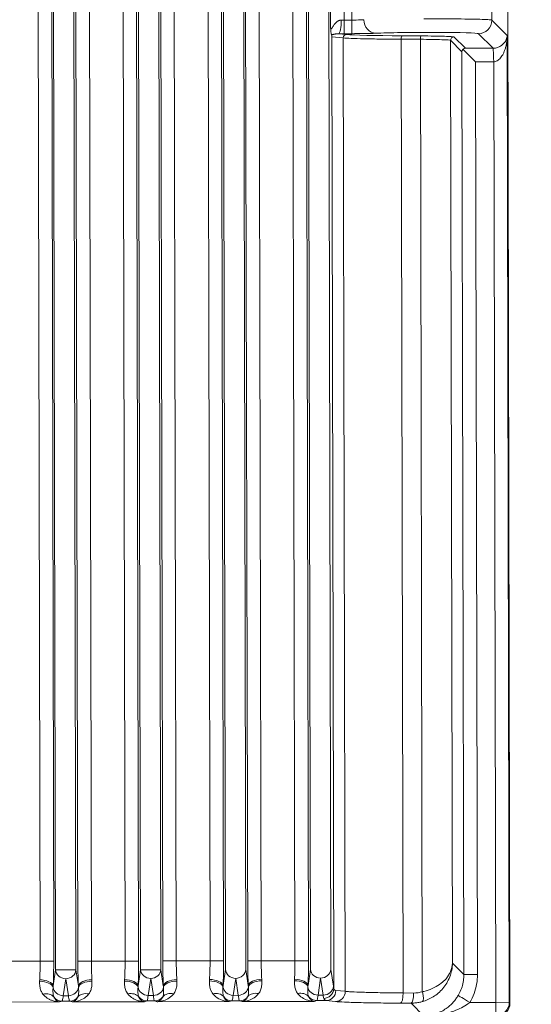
# Model space of a CAD drawing. Extents: x 1 to 669, y 0 to 417.
# Tile 235 of 256: x 325.08 to 326.49, y 281.9 to 284.61. Entities that reach past the tile are written whole.
import ezdxf

# ---------------------------------------------------------------- set-up
doc = ezdxf.new("R2010")
doc.units = 0
doc.header["$LTSCALE"] = 12
doc.header["$MEASUREMENT"] = 0
doc.layers.get('0').update_dxf_attribs({"linetype": 'CONTINUOUS'})
doc.layers.add('D', color=2, linetype='CONTINUOUS')
doc.layers.add('X', color=1, linetype='CONTINUOUS')
doc.styles.get("Standard").update_dxf_attribs({"font": 'SIMPLEX.SHX', "width": 0.875})
doc.dimstyles.new('STANDARD$0', dxfattribs={"dimscale": 32, "dimtxt": 0.09375, "dimasz": 0.0625, "dimexe": 0.03125, "dimexo": 0.03125, "dimgap": 0.03125, "dimtad": 1, "dimtih": 1, "dimtoh": 1, "dimdec": 4, "dimzin": 12, "dimdsep": 46, "dimlunit": 5, "dimtxsty": 'Standard', "dimcen": -0.03125, "dimclrd": 256, "dimclre": 256, "dimclrt": 256, "dimadec": 0, "dimazin": 0, "dimtfac": 0.875, "dimtdec": 4, "dimtofl": 0, "dimtmove": 0, "dimatfit": 3, "dimfxl": 1, "dimtolj": 1, "dimtzin": 12, "dimlwd": 13, "dimlwe": 13, "dimarcsym": 0})

# ---------------------------------------------------------------- blocks, each defined once
blk = doc.blocks.new('*D62')
at = {"layer": 'D', "lineweight": 13, "transparency": 16777216}
for p, q in [((327.3209, 286.096), (429.405, 286.096)), ((428.405, 284.096), (428.405, 230.3389)), ((428.405, 166.5883), (428.405, 222.2139)), ((374.3314, 164.5883), (429.405, 164.5883))]:
    blk.add_line(p, q, dxfattribs=at)
at = {"layer": 'D', "transparency": 16777216}
for points in [[(428.0717, 284.096), (428.7384, 284.096), (428.405, 286.096)], [(428.0717, 166.5883), (428.7384, 166.5883), (428.405, 164.5883)]]:
    blk.add_solid(points, dxfattribs=at)
at = {"layer": 'D', "transparency": 16777216, "insert": (428.405, 226.2764), "char_height": 3, "attachment_point": 5}
blk.add_mtext('\\A1;121{\\H0.875x;\\S1/2;}{}{\\C2;%%p1}', dxfattribs=at)
blk = doc.blocks.new('GASTRAIN RIGHT')
at = {"layer": 'X', "lineweight": 0}
for p, q in [((304.9719, 301.4574), (304.9698, 302.4712)), ((305.0217, 298.7519), (305.0139, 302.4713)), ((303.7227, 302.1706), (303.7296, 298.8669)), ((303.76, 302.1707), (303.7669, 298.867)), ((303.7652, 302.1734), (303.7722, 298.843)), ((303.828, 298.8431), (303.821, 302.1735)), ((303.8332, 298.8671), (303.8263, 302.1708)), ((303.8704, 298.8672), (303.8635, 302.1709)), ((303.9632, 298.8674), (303.9563, 302.1711)), ((303.9935, 302.1712), (304.0004, 298.8675)), ((304.0057, 298.8435), (303.9988, 302.1739)), ((304.0616, 298.8436), (304.0546, 302.174)), ((304.0668, 298.8676), (304.0598, 302.1713)), ((304.104, 298.8677), (304.0971, 302.1714)), ((304.1968, 298.8679), (304.1899, 302.1716)), ((304.234, 298.868), (304.2271, 302.1717)), ((304.2323, 302.1744), (304.2393, 298.844)), ((304.2951, 298.8441), (304.2882, 302.1745)), ((304.3003, 298.8681), (304.2934, 302.1718)), ((304.3306, 302.1719), (304.3376, 298.8682)), ((304.4303, 298.8684), (304.4234, 302.1721)), ((304.4607, 302.1721), (304.4676, 298.8684)), ((304.4659, 302.1749), (304.4729, 298.8445)), ((304.5287, 298.8446), (304.5217, 302.175)), ((304.5285, 301.4355), (304.527, 302.1723)), ((304.5657, 301.4573), (304.5642, 302.1724)), ((304.5868, 301.4573), (304.5853, 302.1724)), ((304.5657, 301.4573), (304.5868, 301.4573)), ((304.5657, 301.4573), (304.5658, 301.4199)), ((304.5869, 301.4199), (304.5868, 301.4573)), ((305.0142, 301.4153), (304.9719, 301.4574)), ((304.537, 298.7918), (304.5315, 301.4115)), ((304.5315, 301.4115), (304.5632, 301.4083)), ((304.5722, 301.4177), (304.5501, 301.4199)), ((304.5869, 301.4199), (304.5658, 301.4199)), ((304.7776, 301.4137), (304.7247, 301.414)), ((304.899, 301.3796), (304.8675, 301.4109)), ((304.9346, 301.42), (304.975, 301.3798)), ((305.0142, 301.4153), (305.0197, 298.7539)), ((304.5632, 301.4083), (304.5687, 298.7841)), ((304.7223, 301.4046), (304.7752, 301.4044)), ((304.7223, 301.4046), (304.7278, 298.7796)), ((304.7752, 301.4044), (304.7806, 298.7829)), ((304.8582, 301.4016), (304.8896, 301.3703)), ((304.8582, 301.4016), (304.8635, 298.8616)), ((304.8896, 301.3703), (304.8949, 298.8303)), ((304.8927, 301.3765), (304.927, 301.3423)), ((304.975, 301.3798), (304.899, 301.3796)), ((304.977, 301.3425), (304.927, 301.3423)), ((304.927, 301.3423), (304.9323, 298.8304)), ((304.977, 301.3425), (304.9824, 298.7538)), ((303.7296, 298.8669), (303.6369, 298.8667)), ((303.7669, 298.867), (303.7296, 298.8669)), ((303.8332, 298.8671), (303.8704, 298.8672)), ((303.9632, 298.8674), (303.8704, 298.8672)), ((303.9632, 298.8674), (304.0004, 298.8675)), ((304.0668, 298.8676), (304.104, 298.8677)), ((304.1968, 298.8679), (304.104, 298.8677)), ((304.1968, 298.8679), (304.234, 298.868)), ((304.3003, 298.8681), (304.3376, 298.8682)), ((304.4303, 298.8684), (304.3376, 298.8682)), ((304.4303, 298.8684), (304.4676, 298.8684)), ((304.8949, 298.8303), (304.8635, 298.8616)), ((303.7722, 298.843), (303.7656, 298.799)), ((303.828, 298.8431), (303.7722, 298.843)), ((303.8348, 298.7991), (303.828, 298.8431)), ((304.0057, 298.8435), (303.9991, 298.7994)), ((304.0616, 298.8436), (304.0057, 298.8435)), ((304.0683, 298.7996), (304.0616, 298.8436)), ((304.2393, 298.844), (304.2327, 298.7999)), ((304.3019, 298.8001), (304.2951, 298.8441)), ((304.4729, 298.8445), (304.4663, 298.8004)), ((304.5359, 298.7979), (304.5287, 298.8446)), ((303.7932, 298.7721), (303.8001, 298.8188)), ((303.8001, 298.8188), (303.8073, 298.7721)), ((304.0267, 298.7725), (304.0337, 298.8193)), ((304.0337, 298.8193), (304.0409, 298.7726)), ((304.2603, 298.773), (304.2673, 298.8198)), ((304.2673, 298.8198), (304.2744, 298.7731)), ((304.4939, 298.7735), (304.5008, 298.8203)), ((304.5008, 298.8203), (304.508, 298.7736)), ((304.9323, 298.8304), (304.8949, 298.8303)), ((304.5687, 298.7841), (304.5428, 298.7867)), ((303.7826, 298.7549), (303.5843, 298.7545)), ((303.7826, 298.7549), (303.7897, 298.7571)), ((303.8108, 298.7571), (303.7897, 298.7571)), ((303.8073, 298.7721), (303.7932, 298.7721)), ((303.8108, 298.7571), (303.8179, 298.755)), ((304.0162, 298.7554), (303.8179, 298.755)), ((304.0162, 298.7554), (304.0233, 298.7576)), ((304.0444, 298.7576), (304.0233, 298.7576)), ((304.0409, 298.7726), (304.0267, 298.7725)), ((304.0444, 298.7576), (304.0515, 298.7555)), ((304.2498, 298.7559), (304.0515, 298.7555)), ((304.2498, 298.7559), (304.2568, 298.758)), ((304.278, 298.7581), (304.2568, 298.758)), ((304.2744, 298.7731), (304.2603, 298.773)), ((304.278, 298.7581), (304.285, 298.756)), ((304.4833, 298.7564), (304.285, 298.756)), ((304.4833, 298.7564), (304.4904, 298.7585)), ((304.5157, 298.7586), (304.4904, 298.7585)), ((304.4939, 298.7735), (304.508, 298.7736)), ((304.5157, 298.7586), (304.5416, 298.756)), ((304.7278, 298.7796), (304.7566, 298.7795)), ((304.9113, 298.7537), (304.9824, 298.7538)), ((305.0197, 298.7539), (304.9824, 298.7538)), ((304.9824, 298.7538), (304.9824, 298.7165)), ((305.0197, 298.7539), (305.0217, 298.7519)), ((304.7206, 298.7516), (304.7495, 298.7515)), ((304.7495, 298.7515), (304.785, 298.7161))]:
    blk.add_line(p, q, dxfattribs=at)
for centre, major_axis, ratio, start_param, end_param in [((304.55, 301.4573), (-0.0001, -0.0374), 0.210134, 0.026761, 1.571982), ((304.9345, 301.4573), (0.0264, 0.0265), 0.999315, -2.356058, -0.785741), ((304.5722, 301.4084), (0.00093, 0.0093), 0.968272, 0.104543, 1.669229), ((304.5722, 301.4084), (-0.00002, 0.00934), 0.00005, 0, 0.000209), ((304.7248, 301.4046), (0.00005, 0.00934), 0.258847, 0.027189, 1.577483), ((304.7776, 301.4044), (0.00005, 0.00934), 0.258813, 0.026963, 1.567655), ((303.7284, 298.7989), (0.0373, -0.0016), 0.454671, 0.098005, 1.59109), ((303.872, 298.7992), (-0.0373, -0.0017), 0.454659, -1.591098, -0.098006), ((303.8199, 298.8471), (-0.0314, 0.0845), 0.495339, -2.173644, -2.12084), ((304.1056, 298.7997), (-0.0373, -0.0017), 0.454659, -1.591098, -0.098006), ((304.0534, 298.8476), (-0.0314, 0.0845), 0.495339, -2.173644, -2.12084), ((304.1953, 298.7943), (0.0374, -0.0006), 0.492294, 0.129521, 1.580373), ((304.1955, 298.7999), (0.0373, -0.0016), 0.454657, 0.09801, 1.591115), ((303.7931, 298.7963), (-0.0277, 0.0042), 0.863449, 0.22522, 1.70135), ((303.8073, 298.7964), (0.0277, 0.0043), 0.86341, -1.701295, -0.225172), ((304.0267, 298.7968), (-0.0277, 0.0042), 0.863449, 0.225232, 1.701352), ((304.0408, 298.7968), (0.0277, 0.0043), 0.86341, -1.701295, -0.225172), ((304.2602, 298.7973), (-0.0277, 0.0042), 0.863449, 0.225229, 1.701352), ((304.2744, 298.7973), (0.0277, 0.0043), 0.86341, -1.701295, -0.225162), ((304.4379, 298.7479), (0.0322, 0.019), 0.761071, 0.132335, 1.15006), ((304.4938, 298.7978), (-0.0277, 0.0042), 0.863449, 0.225226, 1.701352), ((304.508, 298.7978), (0.0277, 0.0043), 0.86355, -1.700914, -0.173714), ((304.5365, 298.7918), (0, 0.00318), 0.163518, -2.033368, -1.556463), ((304.7734, 298.7828), (0.0078, -0.0269), 0.249463, 0.033588, 1.499391), ((303.7896, 298.7851), (0.0081, -0.0268), 0.995856, -1.230573, -0.291959), ((303.8634, 298.7467), (-0.0323, 0.0189), 0.761091, -1.150063, -0.132343), ((303.9707, 298.7469), (0.0322, 0.019), 0.761071, 0.132335, 1.15006), ((304.0232, 298.7856), (0.0081, -0.0268), 0.995856, -1.230567, -0.291959), ((304.097, 298.7472), (-0.0323, 0.0189), 0.761091, -1.150063, -0.132343), ((304.2043, 298.7474), (0.0322, 0.019), 0.761056, 0.132446, 1.150147), ((304.2568, 298.7861), (0.0081, -0.0268), 0.995856, -1.230554, -0.291959), ((304.4903, 298.7866), (0.0081, -0.0268), 0.995856, -1.230567, -0.291961), ((304.9113, 298.7537), (-0.0321, 0.0191), 0.000258, 0.039035, 1.571006), ((304.9843, 298.7519), (-0.0265, 0.0264), 0.999316, 2.356513, 3.926626)]:
    blk.add_ellipse(centre, major_axis=major_axis, ratio=ratio, start_param=start_param, end_param=end_param, dxfattribs=at)
at = {"layer": 'X', "lineweight": 0, "extrusion": (-2.22869e-16, 1.68212e-19, -1)}
blk.add_ellipse((304.5657, 301.4592), major_axis=(-0.0374, -0.0001), ratio=0.0523, start_param=-1.570647, end_param=-1.358929, dxfattribs=at)
at = {"layer": 'X', "lineweight": 0, "extrusion": (-2.09916e-16, -4.41655e-19, -1)}
blk.add_ellipse((304.6529, 301.4585), major_axis=(0.0019, -0.0373), ratio=0.884232, start_param=0.056026, end_param=1.614615, dxfattribs=at)
at = {"layer": 'X', "lineweight": 0, "extrusion": (0, 0, -1)}
for centre, major_axis, ratio, start_param, end_param in [((304.5266, 301.4129), (-0.00105, 0.00944), 0.516725, 1.204765, 1.779169), ((304.5394, 298.8713), (0.0002, -0.0847), 0.087156, 0.353266, 0.521803), ((304.5431, 298.8759), (0.0003, -0.0893), 0.248545, 0.025338, 0.29149), ((304.5114, 298.8709), (0.0003, -0.1124), 0.065282, 0.324767, 0.522814)]:
    blk.add_ellipse(centre, major_axis=major_axis, ratio=ratio, start_param=start_param, end_param=end_param, dxfattribs=at)
at = {"layer": 'X', "lineweight": 0, "extrusion": (-2.2287e-16, 1.53199e-18, -1)}
blk.add_ellipse((304.5658, 301.4219), major_axis=(-0.0749, -0.0002), ratio=0.027039, start_param=-1.570551, end_param=-1.359331, dxfattribs=at)
at = {"layer": 'X', "lineweight": 0, "extrusion": (-2.22827e-16, 2.24272e-15, -1)}
blk.add_ellipse((304.7804, 301.4195), major_axis=(-0.2149, -0.0004), ratio=0.026091, start_param=-1.308875, end_param=-0.251093, dxfattribs=at)
at = {"layer": 'X', "lineweight": 0, "extrusion": (-2.44682e-16, -2.96795e-15, -1)}
blk.add_ellipse((304.7852, 301.4196), major_axis=(0.1495, 0.0003), ratio=0.026162, start_param=-2.656293, end_param=-0.025783, dxfattribs=at)
at = {"layer": 'X', "lineweight": 0, "extrusion": (-2.23479e-16, -2.12795e-19, -1)}
blk.add_ellipse((304.8676, 301.4016), major_axis=(0.00663, 0.00658), ratio=0.999315, start_param=-2.360965, end_param=-0.790897, dxfattribs=at)
at = {"layer": 'X', "lineweight": 0, "extrusion": (-2.25002e-16, -4.70714e-19, -1)}
for centre, end_param in [((303.8001, 298.8431), -0.173711), ((304.0337, 298.8435), -0.173711), ((304.2672, 298.844), -0.17371), ((304.5008, 298.8445), -0.173711)]:
    blk.add_ellipse(centre, major_axis=(-0.0277, 0.0041), ratio=0.86355, start_param=-1.700915, end_param=end_param, dxfattribs=at)
at = {"layer": 'X', "lineweight": 0, "extrusion": (-2.17473e-16, 1.04455e-17, -1)}
for centre in [(303.8001, 298.8431), (304.0337, 298.8435)]:
    blk.add_ellipse(centre, major_axis=(0.0277, 0.0043), ratio=0.86355, start_param=0.173711, end_param=1.700915, dxfattribs=at)
at = {"layer": 'X', "lineweight": 0, "extrusion": (-2.17473e-16, 1.04454e-17, -1)}
for centre in [(304.2672, 298.844), (304.5008, 298.8445)]:
    blk.add_ellipse(centre, major_axis=(0.0277, 0.0043), ratio=0.86355, start_param=0.17371, end_param=1.700915, dxfattribs=at)
at = {"layer": 'X', "lineweight": 0, "extrusion": (-2.67113e-16, 5.97974e-18, -1)}
for centre in [(303.7809, 298.8461), (304.0144, 298.8465), (304.4816, 298.8475)]:
    blk.add_ellipse(centre, major_axis=(0.0316, 0.0831), ratio=0.508563, start_param=-2.179806, end_param=-2.126265, dxfattribs=at)
at = {"layer": 'X', "lineweight": 0, "extrusion": (-2.23435e-16, -4.95605e-19, -1)}
blk.add_ellipse((303.7282, 298.7933), major_axis=(0.0374, -0.0006), ratio=0.492317, start_param=-1.580424, end_param=-0.129456, dxfattribs=at)
at = {"layer": 'X', "lineweight": 0, "extrusion": (-2.31416e-16, 5.58929e-17, -1)}
for centre in [(303.8722, 298.7936), (304.1058, 298.7941)]:
    blk.add_ellipse(centre, major_axis=(-0.0374, -0.0008), ratio=0.492401, start_param=0.12942, end_param=1.580374, dxfattribs=at)
at = {"layer": 'X', "lineweight": 0, "extrusion": (-2.23435e-16, -4.95593e-19, -1)}
blk.add_ellipse((303.9618, 298.7938), major_axis=(0.0374, -0.0006), ratio=0.492318, start_param=-1.580425, end_param=-0.129449, dxfattribs=at)
at = {"layer": 'X', "lineweight": 0, "extrusion": (-2.23569e-16, -4.68237e-19, -1)}
for centre in [(303.9619, 298.7994), (304.4291, 298.8003)]:
    blk.add_ellipse(centre, major_axis=(0.0373, -0.0016), ratio=0.454669, start_param=-1.591119, end_param=-0.098023, dxfattribs=at)
at = {"layer": 'X', "lineweight": 0, "extrusion": (-2.65275e-16, 6.14668e-18, -1)}
blk.add_ellipse((304.2484, 298.8482), major_axis=(0.0317, 0.0855), ratio=0.49906, start_param=-2.174913, end_param=-2.122746, dxfattribs=at)
at = {"layer": 'X', "lineweight": 0, "extrusion": (-2.21414e-16, 3.71369e-17, -1)}
blk.add_ellipse((304.3391, 298.8002), major_axis=(-0.0373, -0.0017), ratio=0.454656, start_param=0.097994, end_param=1.591118, dxfattribs=at)
at = {"layer": 'X', "lineweight": 0, "extrusion": (-2.31421e-16, 5.59948e-17, -1)}
blk.add_ellipse((304.3393, 298.7946), major_axis=(-0.0374, -0.0008), ratio=0.492332, start_param=0.129663, end_param=1.580446, dxfattribs=at)
at = {"layer": 'X', "lineweight": 0, "extrusion": (-2.76372e-16, -1.69683e-17, -1)}
blk.add_ellipse((304.287, 298.8475), major_axis=(0.0315, -0.0835), ratio=0.500418, start_param=-1.018848, end_param=-0.965521, dxfattribs=at)
at = {"layer": 'X', "lineweight": 0, "extrusion": (-2.23435e-16, -4.956e-19, -1)}
blk.add_ellipse((304.4289, 298.7948), major_axis=(0.0374, -0.0006), ratio=0.492318, start_param=-1.580425, end_param=-0.129453, dxfattribs=at)
at = {"layer": 'X', "lineweight": 0, "extrusion": (-2.0531e-16, 1.49771e-17, -1)}
blk.add_ellipse((304.3305, 298.7477), major_axis=(-0.0323, 0.0189), ratio=0.761084, start_param=0.132175, end_param=1.14992, dxfattribs=at)
at = {"layer": 'X', "lineweight": 0, "extrusion": (-2.23646e-16, 9.3054e-19, -1)}
blk.add_ellipse((304.5156, 298.7866), major_axis=(-0.0028, -0.0279), ratio=0.968302, start_param=-1.668499, end_param=-0.104207, dxfattribs=at)
at = {"layer": 'X', "lineweight": 0, "extrusion": (-2.23665e-16, 9.37588e-19, -1)}
blk.add_ellipse((304.5415, 298.784), major_axis=(-0.0028, -0.0279), ratio=0.968241, start_param=-1.668733, end_param=-0.10434, dxfattribs=at)
at = {"layer": 'X', "lineweight": 0, "extrusion": (-2.06208e-16, 3.91346e-18, -1)}
blk.add_ellipse((304.7571, 298.8704), major_axis=(0.0004, -0.0909), ratio=0.965954, start_param=-0.267133, end_param=0.009455, dxfattribs=at)
at = {"layer": 'X', "lineweight": 0, "extrusion": (-2.45727e-16, -4.7433e-19, -1)}
blk.add_ellipse((303.7372, 298.7465), major_axis=(0.0322, 0.019), ratio=0.761083, start_param=-1.14987, end_param=-0.132157, dxfattribs=at)
at = {"layer": 'X', "lineweight": 0, "extrusion": (-2.28388e-16, 3.13499e-18, -1)}
for centre in [(303.8108, 298.7851), (304.0443, 298.7856)]:
    blk.add_ellipse(centre, major_axis=(-0.0079, -0.0269), ratio=0.995892, start_param=-1.226809, end_param=-0.288224, dxfattribs=at)
at = {"layer": 'X', "lineweight": 0, "extrusion": (-2.28388e-16, 3.13217e-18, -1)}
blk.add_ellipse((304.2779, 298.7861), major_axis=(-0.0079, -0.0269), ratio=0.995892, start_param=-1.226821, end_param=-0.288224, dxfattribs=at)
at = {"layer": 'X', "lineweight": 0, "extrusion": (-1.51184e-21, -1.08796e-18, -1)}
blk.add_ellipse((304.7206, 298.7797), major_axis=(-0.0001, -0.028), ratio=0.258922, start_param=-1.571743, end_param=-0.027129, dxfattribs=at)
at = {"layer": 'X', "lineweight": 0, "extrusion": (2.02106e-21, -9.67087e-19, -1)}
blk.add_ellipse((304.7494, 298.7795), major_axis=(-0.0001, -0.028), ratio=0.258813, start_param=-1.572612, end_param=-0.027104, dxfattribs=at)
at = {"layer": 'X', "lineweight": 0, "extrusion": (-2.20567e-16, -3.10295e-19, -1)}
blk.add_ellipse((304.9824, 298.7538), major_axis=(-0.0264, -0.0265), ratio=0.999315, start_param=-2.355852, end_param=-0.785741, dxfattribs=at)
at = {"layer": 'X', "lineweight": 0}
for points, knots in [([(304.5285, 301.4355), (304.5286, 301.4353), (304.5286, 301.4351), (304.5286, 301.435), (304.5287, 301.4347), (304.5287, 301.4345), (304.5288, 301.4343), (304.5288, 301.4342), (304.5289, 301.4341), (304.5289, 301.434), (304.5291, 301.4336), (304.5293, 301.4334), (304.5295, 301.4333), (304.5296, 301.4333), (304.5296, 301.4333), (304.5297, 301.4333), (304.5298, 301.4333), (304.53, 301.4334), (304.5302, 301.4335), (304.5305, 301.4336), (304.5307, 301.4339), (304.531, 301.4342), (304.5311, 301.4343), (304.5313, 301.4345), (304.5314, 301.4347), (304.5317, 301.4351), (304.532, 301.4355), (304.5324, 301.436), (304.5325, 301.4362), (304.5326, 301.4364), (304.5327, 301.4366), (304.533, 301.4371), (304.5334, 301.4376), (304.5338, 301.4381), (304.5339, 301.4384), (304.5341, 301.4387), (304.5343, 301.439), (304.5349, 301.4399), (304.5355, 301.4408), (304.5362, 301.4418), (304.5369, 301.4429), (304.5377, 301.444), (304.5386, 301.4451), (304.5394, 301.4462), (304.5403, 301.4472), (304.5413, 301.4483), (304.5414, 301.4484), (304.5415, 301.4485), (304.5416, 301.4487), (304.5418, 301.4489), (304.542, 301.4491), (304.5422, 301.4493), (304.5427, 301.4498), (304.5433, 301.4504), (304.5439, 301.4509), (304.5444, 301.4514), (304.5449, 301.4518), (304.5454, 301.4522), (304.5458, 301.4525), (304.5461, 301.4528), (304.5465, 301.4531), (304.5474, 301.4537), (304.5483, 301.4543), (304.5492, 301.4549), (304.5493, 301.4549), (304.5495, 301.455), (304.5496, 301.455), (304.5499, 301.4552), (304.5502, 301.4554), (304.5505, 301.4555), (304.551, 301.4558), (304.5514, 301.4559), (304.5519, 301.4561), (304.5525, 301.4564), (304.5531, 301.4566), (304.5538, 301.4567), (304.554, 301.4568), (304.5542, 301.4569), (304.5545, 301.4569), (304.5553, 301.4571), (304.5561, 301.4572), (304.5569, 301.4573), (304.5572, 301.4573), (304.5575, 301.4573), (304.5579, 301.4573)], [0.0000001, 0.0000001, 0.0000001, 0.0000001, 0.0218724, 0.0218724, 0.0218724, 0.0533212, 0.0533212, 0.0533212, 0.0769196, 0.0769196, 0.0769196, 0.1538451, 0.1538451, 0.1538451, 0.1684902, 0.1684902, 0.1684902, 0.2219271, 0.2219271, 0.2219271, 0.2809517, 0.2809517, 0.2809517, 0.3076924, 0.3076924, 0.3076924, 0.3653328, 0.3653328, 0.3653328, 0.3846148, 0.3846148, 0.3846148, 0.4357394, 0.4357394, 0.4357394, 0.4615381, 0.4615381, 0.4615381, 0.5366622, 0.5366622, 0.5366622, 0.6153845, 0.6153845, 0.6153845, 0.6840751, 0.6840751, 0.6840751, 0.6923077, 0.6923077, 0.6923077, 0.7047885, 0.7047885, 0.7047885, 0.740174, 0.740174, 0.740174, 0.7692307, 0.7692307, 0.7692307, 0.7900554, 0.7900554, 0.7900554, 0.8400771, 0.8400771, 0.8400771, 0.8461538, 0.8461538, 0.8461538, 0.8633573, 0.8633573, 0.8633573, 0.888205, 0.888205, 0.888205, 0.9230768, 0.9230768, 0.9230768, 0.9356174, 0.9356174, 0.9356174, 0.9807964, 0.9807964, 0.9807964, 1, 1, 1, 1]), ([(304.6198, 301.4584), (304.6156, 301.458), (304.6075, 301.4576), (304.5984, 301.4574), (304.5953, 301.4574), (304.5921, 301.4573), (304.589, 301.4573), (304.5883, 301.4573), (304.5875, 301.4573), (304.5868, 301.4573)], [0.0000066, 0.0000066, 0.0000066, 0.0000066, 0.7057948, 0.7057948, 0.7057948, 0.9419609, 0.9419609, 0.9419609, 0.9999903, 0.9999903, 0.9999903, 0.9999903]), ([(304.5307, 301.4168), (304.5305, 301.4177), (304.5302, 301.4188), (304.5297, 301.4213), (304.5295, 301.4228), (304.5292, 301.426), (304.529, 301.4278), (304.5287, 301.4315), (304.5286, 301.4334), (304.5285, 301.4355)], [0, 0, 0, 0, 0.249999, 0.249999, 0.4999995, 0.4999995, 0.7499999, 0.7499999, 0.9999998, 0.9999998, 0.9999998, 0.9999998]), ([(304.5307, 301.4168), (304.531, 301.4169), (304.5312, 301.4169), (304.5323, 301.4171), (304.5332, 301.4173), (304.5344, 301.4176), (304.5347, 301.4177), (304.5355, 301.4179), (304.536, 301.418), (304.5372, 301.4182), (304.5379, 301.4184), (304.5393, 301.4187), (304.54, 301.4189), (304.5414, 301.4191), (304.5421, 301.4192), (304.5433, 301.4194), (304.544, 301.4195), (304.5452, 301.4197), (304.5458, 301.4198), (304.5469, 301.4198), (304.5475, 301.4199), (304.5485, 301.4199), (304.549, 301.4199), (304.5497, 301.4199), (304.5499, 301.4199), (304.5501, 301.4199)], [0, 0, 0, 0, 0.053315, 0.053315, 0.22193, 0.22193, 0.28095, 0.28095, 0.365333, 0.365333, 0.493038, 0.493038, 0.606168, 0.606168, 0.704789, 0.704789, 0.790055, 0.790055, 0.863357, 0.863357, 0.926317, 0.926317, 0.980796, 0.980796, 1, 1, 1, 1]), ([(305.0142, 301.4153), (305.014, 301.4132), (305.0137, 301.4111), (305.0133, 301.4092), (305.0128, 301.4073), (305.0122, 301.4054), (305.0115, 301.4037), (305.0108, 301.402), (305.0099, 301.4004), (305.009, 301.3988), (305.0081, 301.3973), (305.0071, 301.3959), (305.006, 301.3945), (305.0049, 301.3932), (305.0037, 301.3919), (305.0024, 301.3907), (305.0012, 301.3895), (304.9998, 301.3884), (304.9985, 301.3875), (304.9971, 301.3865), (304.9956, 301.3855), (304.9941, 301.3847), (304.9926, 301.3839), (304.9911, 301.3832), (304.9895, 301.3826), (304.9879, 301.3819), (304.9862, 301.3814), (304.9846, 301.381), (304.9829, 301.3806), (304.9813, 301.3803), (304.9797, 301.3801), (304.9781, 301.3799), (304.9765, 301.3798), (304.975, 301.3798)], [0, 0, 0, 0, 0.090909, 0.090909, 0.090909, 0.181818, 0.181818, 0.181818, 0.272727, 0.272727, 0.272727, 0.363636, 0.363636, 0.363636, 0.454545, 0.454545, 0.454545, 0.545455, 0.545455, 0.545455, 0.636364, 0.636364, 0.636364, 0.727273, 0.727273, 0.727273, 0.818182, 0.818182, 0.818182, 0.909091, 0.909091, 0.909091, 1, 1, 1, 1]), ([(304.977, 301.3425), (304.9785, 301.3425), (304.98, 301.3428), (304.9816, 301.3433), (304.9832, 301.3437), (304.9848, 301.3444), (304.9864, 301.3453), (304.988, 301.3462), (304.9896, 301.3473), (304.9911, 301.3487), (304.9927, 301.35), (304.9942, 301.3515), (304.9956, 301.3532), (304.997, 301.3549), (304.9984, 301.3567), (304.9997, 301.3588), (305.001, 301.3608), (305.0023, 301.363), (305.0035, 301.3654), (305.0046, 301.3678), (305.0058, 301.3704), (305.0068, 301.3732), (305.0078, 301.3759), (305.0088, 301.3789), (305.0096, 301.382), (305.0105, 301.3851), (305.0113, 301.3884), (305.0119, 301.3919), (305.0126, 301.3954), (305.0131, 301.3991), (305.0135, 301.403), (305.0139, 301.4069), (305.0141, 301.411), (305.0142, 301.4153)], [0, 0, 0, 0, 0.0909091, 0.0909091, 0.0909091, 0.1818182, 0.1818182, 0.1818182, 0.2727273, 0.2727273, 0.2727273, 0.3636364, 0.3636364, 0.3636364, 0.4545455, 0.4545455, 0.4545455, 0.5454545, 0.5454545, 0.5454545, 0.6363636, 0.6363636, 0.6363636, 0.7272727, 0.7272727, 0.7272727, 0.8181818, 0.8181818, 0.8181818, 0.9090909, 0.9090909, 0.9090909, 1, 1, 1, 1]), ([(304.7752, 301.4044), (304.7979, 301.4043), (304.8193, 301.4039), (304.8342, 301.4034), (304.8491, 301.4029), (304.8576, 301.4022), (304.8582, 301.4016)], [0, 0, 0, 0, 0.4999746, 0.4999746, 0.4999746, 1, 1, 1, 1]), ([(304.8927, 301.3765), (304.8926, 301.3764), (304.8924, 301.3762), (304.8906, 301.3744), (304.8897, 301.3723), (304.8896, 301.3703)], [-0.03824803, -0.03824803, -0.03824803, -0.03824803, -0.03525362, -0.03525362, 0, 0, 0, 0]), ([(304.899, 301.3796), (304.897, 301.3795), (304.8948, 301.3787), (304.893, 301.3768), (304.8929, 301.3767), (304.8927, 301.3765)], [-0.2235836, -0.2235836, -0.2235836, -0.2235836, -0.18833432, -0.18833432, -0.18533991, -0.18533991, -0.18533991, -0.18533991]), ([(304.975, 301.3798), (304.9752, 301.3797), (304.9753, 301.3786), (304.9757, 301.3748), (304.9758, 301.372), (304.9761, 301.3651), (304.9762, 301.361), (304.9766, 301.3521), (304.9768, 301.3473), (304.977, 301.3425)], [0, 0, 0, 0, 0.25, 0.25, 0.5, 0.5, 0.75, 0.75, 1, 1, 1, 1]), ([(303.7669, 298.867), (303.7669, 298.8666), (303.7669, 298.8662), (303.7669, 298.8583), (303.7668, 298.8509), (303.7667, 298.8388), (303.7666, 298.8341), (303.7665, 298.8265), (303.7664, 298.8236), (303.7661, 298.8132), (303.7659, 298.806), (303.7656, 298.799)], [0, 0, 0, 0, 0.016537, 0.016537, 0.333333, 0.333333, 0.537834, 0.537834, 0.666667, 0.666667, 1, 1, 1, 1]), ([(303.8348, 298.7991), (303.8344, 298.8061), (303.8342, 298.8134), (303.8338, 298.8238), (303.8338, 298.8268), (303.8336, 298.8344), (303.8335, 298.839), (303.8333, 298.8511), (303.8332, 298.8586), (303.8332, 298.8665), (303.8332, 298.8668), (303.8332, 298.8671)], [0, 0, 0, 0, 0.3333333, 0.3333333, 0.4664207, 0.4664207, 0.6666667, 0.6666667, 0.986491, 0.986491, 1, 1, 1, 1]), ([(304.0004, 298.8675), (304.0004, 298.8671), (304.0004, 298.8667), (304.0005, 298.8588), (304.0004, 298.8514), (304.0003, 298.8393), (304.0002, 298.8346), (304, 298.827), (304, 298.824), (303.9997, 298.8137), (303.9994, 298.8065), (303.9991, 298.7994)], [0, 0, 0, 0, 0.016537, 0.016537, 0.333333, 0.333333, 0.537834, 0.537834, 0.666667, 0.666667, 1, 1, 1, 1]), ([(304.0683, 298.7996), (304.068, 298.8066), (304.0677, 298.8139), (304.0674, 298.8243), (304.0673, 298.8273), (304.0671, 298.8349), (304.067, 298.8395), (304.0669, 298.8516), (304.0668, 298.8591), (304.0668, 298.867), (304.0668, 298.8673), (304.0668, 298.8676)], [0, 0, 0, 0, 0.3333333, 0.3333333, 0.4664207, 0.4664207, 0.6666667, 0.6666667, 0.986491, 0.986491, 1, 1, 1, 1]), ([(304.4676, 298.8684), (304.4676, 298.8681), (304.4676, 298.8677), (304.4676, 298.8598), (304.4675, 298.8524), (304.4674, 298.8403), (304.4673, 298.8355), (304.4672, 298.8279), (304.4671, 298.825), (304.4668, 298.8147), (304.4666, 298.8075), (304.4663, 298.8004)], [0, 0, 0, 0, 0.016537, 0.016537, 0.333333, 0.333333, 0.537834, 0.537834, 0.666667, 0.666667, 1, 1, 1, 1]), ([(304.8635, 298.8616), (304.8633, 298.8538), (304.8615, 298.8461), (304.8582, 298.8385), (304.8553, 298.8318), (304.8512, 298.8252), (304.8458, 298.8189), (304.8446, 298.8176), (304.8435, 298.8164), (304.8422, 298.8151), (304.8382, 298.811), (304.8335, 298.807), (304.8283, 298.8033), (304.8221, 298.7989), (304.8152, 298.7949), (304.8075, 298.7916), (304.8005, 298.7885), (304.793, 298.7859), (304.7852, 298.7839), (304.7837, 298.7835), (304.7822, 298.7832), (304.7806, 298.7829)], [0, 0, 0, 0, 0.2419913, 0.2419913, 0.2419913, 0.454923, 0.454923, 0.454923, 0.4992119, 0.4992119, 0.4992119, 0.6440982, 0.6440982, 0.6440982, 0.8148411, 0.8148411, 0.8148411, 0.9702783, 0.9702783, 0.9702783, 0.9999999, 0.9999999, 0.9999999, 0.9999999]), ([(304.8635, 298.8616), (304.8634, 298.855), (304.862, 298.8419), (304.8565, 298.8234), (304.848, 298.8064), (304.8372, 298.7915), (304.8246, 298.7789), (304.8107, 298.7687), (304.7962, 298.761), (304.7863, 298.7574), (304.7814, 298.756)], [0, 0, 0, 0, 0.125, 0.25, 0.375, 0.5, 0.625, 0.75, 0.875, 0.9999125, 0.9999125, 0.9999125, 0.9999125]), ([(304.1953, 298.8127), (304.195, 298.8009), (304.1968, 298.7898), (304.2015, 298.7816), (304.2023, 298.7802), (304.2032, 298.7788), (304.2042, 298.7776)], [0, 0, 0, 0, 0.852168, 0.852168, 0.852168, 1, 1, 1, 1]), ([(304.8949, 298.8303), (304.895, 298.8247), (304.8945, 298.8191), (304.892, 298.8019), (304.8884, 298.7905), (304.882, 298.7776), (304.8806, 298.7752), (304.8792, 298.7728)], [0.0000098, 0.0000098, 0.0000098, 0.0000098, 0.281047, 0.281047, 0.8607504, 0.8607504, 1, 1, 1, 1]), ([(303.7672, 298.7685), (303.7663, 298.7703), (303.7658, 298.7723), (303.7654, 298.7746), (303.765, 298.7772), (303.7648, 298.7801), (303.7648, 298.7833), (303.7648, 298.7868), (303.765, 298.7908), (303.7653, 298.795)], [0.0000001, 0.0000001, 0.0000001, 0.0000001, 0.2958599, 0.2958599, 0.2958599, 0.6255947, 0.6255947, 0.6255947, 0.999697, 0.999697, 0.999697, 0.999697]), ([(303.8351, 298.7952), (303.8354, 298.7906), (303.8356, 298.7863), (303.8356, 298.7825), (303.8356, 298.7794), (303.8354, 298.7766), (303.835, 298.7741), (303.8346, 298.7721), (303.8341, 298.7703), (303.8333, 298.7687)], [0.0003388, 0.0003388, 0.0003388, 0.0003388, 0.4066787, 0.4066787, 0.4066787, 0.7323816, 0.7323816, 0.7323816, 0.9999928, 0.9999928, 0.9999928, 0.9999928]), ([(304.0007, 298.769), (304.0003, 298.77), (303.9999, 298.771), (303.9988, 298.7753), (303.9984, 298.779), (303.9984, 298.787), (303.9985, 298.7911), (303.9988, 298.7955)], [0, 0, 0, 0, 0.1615309, 0.1615309, 0.6099993, 0.6099993, 0.9999986, 0.9999986, 0.9999986, 0.9999986]), ([(304.0687, 298.7957), (304.069, 298.7911), (304.0692, 298.7868), (304.0692, 298.783), (304.0692, 298.7799), (304.069, 298.7771), (304.0685, 298.7746), (304.0682, 298.7726), (304.0676, 298.7707), (304.0669, 298.7692)], [0.0003388, 0.0003388, 0.0003388, 0.0003388, 0.4066786, 0.4066786, 0.4066786, 0.7318102, 0.7318102, 0.7318102, 0.9999928, 0.9999928, 0.9999928, 0.9999928]), ([(304.2324, 298.796), (304.2323, 298.7944), (304.2322, 298.7929), (304.232, 298.7895), (304.232, 298.7877), (304.232, 298.7856), (304.2319, 298.7853), (304.2319, 298.7834), (304.232, 298.7819), (304.2321, 298.7789), (304.2323, 298.7774), (304.2325, 298.7758), (304.2325, 298.7756), (304.2328, 298.7738), (304.2332, 298.7723), (304.2339, 298.7705), (304.2341, 298.77), (304.2343, 298.7695)], [0.0002905, 0.0002905, 0.0002905, 0.0002905, 0.1303446, 0.1303446, 0.3002447, 0.3002447, 0.3333372, 0.3333372, 0.4886699, 0.4886699, 0.6666634, 0.6666634, 0.6925946, 0.6925946, 0.9109982, 0.9109982, 0.9999896, 0.9999896, 0.9999896, 0.9999896]), ([(304.3022, 298.7961), (304.3025, 298.7924), (304.3027, 298.7889), (304.3028, 298.7811), (304.3026, 298.7771), (304.3015, 298.7722), (304.301, 298.7709), (304.3005, 298.7696)], [0.0002768, 0.0002768, 0.0002768, 0.0002768, 0.3295755, 0.3295755, 0.7955788, 0.7955788, 1, 1, 1, 1]), ([(304.4679, 298.77), (304.4674, 298.771), (304.467, 298.772), (304.4659, 298.7762), (304.4656, 298.78), (304.4655, 298.788), (304.4657, 298.7921), (304.466, 298.7965)], [0, 0, 0, 0, 0.1615309, 0.1615309, 0.6099989, 0.6099989, 0.9999988, 0.9999988, 0.9999988, 0.9999988]), ([(304.5094, 298.7644), (304.5128, 298.7646), (304.5162, 298.7654), (304.5194, 298.7668), (304.5226, 298.7681), (304.5256, 298.7701), (304.5281, 298.7724), (304.5307, 298.7748), (304.5328, 298.7776), (304.5343, 298.7807), (304.5358, 298.7838), (304.5367, 298.7871), (304.537, 298.7904)], [0, 0, 0, 0, 0.25, 0.25, 0.25, 0.5, 0.5, 0.5, 0.75, 0.75, 0.75, 1, 1, 1, 1]), ([(304.7278, 298.7796), (304.7165, 298.7797), (304.7054, 298.7798), (304.6946, 298.7799), (304.6779, 298.7801), (304.6621, 298.7804), (304.6476, 298.7807), (304.6402, 298.7808), (304.6331, 298.781), (304.6265, 298.7812), (304.6202, 298.7814), (304.6144, 298.7816), (304.6089, 298.7817), (304.5976, 298.7822), (304.5881, 298.7826), (304.5808, 298.7831), (304.5758, 298.7834), (304.5717, 298.7837), (304.5687, 298.7841)], [0, 0, 0, 0, 0.149856, 0.149856, 0.149856, 0.381249, 0.381249, 0.381249, 0.499989, 0.499989, 0.499989, 0.611858, 0.611858, 0.611858, 0.843296, 0.843296, 0.843296, 1, 1, 1, 1]), ([(303.7826, 298.7549), (303.779, 298.7551), (303.7755, 298.7555), (303.7721, 298.7561), (303.7708, 298.7564), (303.7695, 298.7567), (303.7683, 298.757), (303.7664, 298.7575), (303.7645, 298.758), (303.7628, 298.7587), (303.7603, 298.7596), (303.7579, 298.7606), (303.7556, 298.7617), (303.7552, 298.7619), (303.7549, 298.7621), (303.7545, 298.7623), (303.752, 298.7636), (303.7496, 298.7651), (303.7475, 298.7667), (303.7467, 298.7673), (303.7459, 298.7679), (303.7451, 298.7685), (303.7438, 298.7695), (303.7427, 298.7706), (303.7415, 298.7717), (303.7399, 298.7732), (303.7384, 298.7749), (303.7371, 298.7766)], [0, 0, 0, 0, 0.180003, 0.180003, 0.180003, 0.25, 0.25, 0.25, 0.353926, 0.353926, 0.353926, 0.5, 0.5, 0.5, 0.522858, 0.522858, 0.522858, 0.688487, 0.688487, 0.688487, 0.75, 0.75, 0.75, 0.85209, 0.85209, 0.85209, 1, 1, 1, 1]), ([(303.7826, 298.7549), (303.7814, 298.7551), (303.7802, 298.7554), (303.779, 298.7559), (303.7779, 298.7563), (303.7768, 298.7569), (303.7758, 298.7576), (303.7748, 298.7582), (303.7739, 298.759), (303.7729, 298.7598), (303.7721, 298.7606), (303.7713, 298.7615), (303.7705, 298.7625), (303.7699, 298.7635), (303.7692, 298.7645), (303.7686, 298.7656), (303.7681, 298.7665), (303.7676, 298.7675), (303.7671, 298.7685)], [0, 0, 0, 0, 0.212415, 0.212415, 0.212415, 0.40494, 0.40494, 0.40494, 0.579512, 0.579512, 0.579512, 0.737885, 0.737885, 0.737885, 0.881275, 0.881275, 0.881275, 1, 1, 1, 1]), ([(303.7897, 298.7571), (303.7901, 298.7572), (303.7909, 298.7586), (303.7921, 298.7637), (303.7928, 298.769), (303.7932, 298.7721)], [0, 0, 0, 0, 0.3333333, 0.6666667, 0.9999272, 0.9999272, 0.9999272, 0.9999272]), ([(303.8108, 298.7571), (303.8104, 298.7573), (303.8096, 298.7586), (303.8084, 298.7637), (303.8077, 298.769), (303.8073, 298.7721)], [0.0000175, 0.0000175, 0.0000175, 0.0000175, 0.3333333, 0.6666667, 0.9999499, 0.9999499, 0.9999499, 0.9999499]), ([(303.8633, 298.7768), (303.8599, 298.7726), (303.8559, 298.7688), (303.8512, 298.7656), (303.8465, 298.7624), (303.8411, 298.7599), (303.8355, 298.7581), (303.8309, 298.7566), (303.8262, 298.7556), (303.8212, 298.7552), (303.8201, 298.7551), (303.819, 298.7551), (303.8179, 298.755)], [0, 0, 0, 0, 0.3333333, 0.3333333, 0.3333333, 0.6666667, 0.6666667, 0.6666667, 0.9399562, 0.9399562, 0.9399562, 1, 1, 1, 1]), ([(303.8333, 298.7687), (303.8331, 298.7681), (303.8329, 298.7676), (303.8326, 298.767), (303.8321, 298.766), (303.8316, 298.7651), (303.831, 298.7642), (303.8304, 298.7633), (303.8298, 298.7624), (303.8291, 298.7616), (303.8284, 298.7607), (303.8276, 298.7599), (303.8268, 298.7593), (303.826, 298.7585), (303.8251, 298.7578), (303.8242, 298.7573), (303.8232, 298.7567), (303.8222, 298.7562), (303.8212, 298.7558), (303.8201, 298.7554), (303.819, 298.7552), (303.8179, 298.755)], [0, 0, 0, 0, 0.063448, 0.063448, 0.063448, 0.186343, 0.186343, 0.186343, 0.321079, 0.321079, 0.321079, 0.468654, 0.468654, 0.468654, 0.630015, 0.630015, 0.630015, 0.806643, 0.806643, 0.806643, 1, 1, 1, 1]), ([(304.0162, 298.7554), (304.0126, 298.7555), (304.0091, 298.7559), (304.0057, 298.7566), (304.0044, 298.7569), (304.0031, 298.7571), (304.0018, 298.7575), (303.9999, 298.758), (303.9981, 298.7585), (303.9963, 298.7592), (303.9938, 298.76), (303.9914, 298.7611), (303.9892, 298.7622), (303.9888, 298.7624), (303.9885, 298.7626), (303.9881, 298.7628), (303.9856, 298.7641), (303.9832, 298.7656), (303.981, 298.7672), (303.9802, 298.7677), (303.9794, 298.7683), (303.9787, 298.769), (303.9774, 298.77), (303.9762, 298.7711), (303.9751, 298.7721), (303.9735, 298.7737), (303.972, 298.7754), (303.9707, 298.7771)], [0, 0, 0, 0, 0.1800031, 0.1800031, 0.1800031, 0.25, 0.25, 0.25, 0.3539256, 0.3539256, 0.3539256, 0.5, 0.5, 0.5, 0.5228583, 0.5228583, 0.5228583, 0.6884873, 0.6884873, 0.6884873, 0.75, 0.75, 0.75, 0.8520905, 0.8520905, 0.8520905, 1, 1, 1, 1]), ([(304.0162, 298.7554), (304.015, 298.7556), (304.0138, 298.7559), (304.0126, 298.7564), (304.0115, 298.7568), (304.0104, 298.7574), (304.0093, 298.7581), (304.0084, 298.7587), (304.0074, 298.7594), (304.0065, 298.7603), (304.0057, 298.7611), (304.0049, 298.762), (304.0041, 298.763), (304.0034, 298.764), (304.0028, 298.765), (304.0021, 298.7661), (304.0016, 298.767), (304.0012, 298.768), (304.0007, 298.769)], [0, 0, 0, 0, 0.2124151, 0.2124151, 0.2124151, 0.4049414, 0.4049414, 0.4049414, 0.5795138, 0.5795138, 0.5795138, 0.7378876, 0.7378876, 0.7378876, 0.8812775, 0.8812775, 0.8812775, 1, 1, 1, 1]), ([(304.0267, 298.7725), (304.0264, 298.7694), (304.0256, 298.7641), (304.0245, 298.7591), (304.0237, 298.7577), (304.0233, 298.7576)], [0.0000672, 0.0000672, 0.0000672, 0.0000672, 0.3333333, 0.6666667, 1, 1, 1, 1]), ([(304.0409, 298.7726), (304.0412, 298.7695), (304.042, 298.7642), (304.0432, 298.7591), (304.044, 298.7578), (304.0444, 298.7576)], [0.0000559, 0.0000559, 0.0000559, 0.0000559, 0.3333333, 0.6666667, 0.9999825, 0.9999825, 0.9999825, 0.9999825]), ([(304.0969, 298.7773), (304.0935, 298.7731), (304.0895, 298.7693), (304.0848, 298.7661), (304.0801, 298.7629), (304.0747, 298.7604), (304.0691, 298.7586), (304.0645, 298.7571), (304.0598, 298.7561), (304.0548, 298.7557), (304.0537, 298.7556), (304.0526, 298.7555), (304.0515, 298.7555)], [0, 0, 0, 0, 0.3333333, 0.3333333, 0.3333333, 0.6666667, 0.6666667, 0.6666667, 0.9399547, 0.9399547, 0.9399547, 1, 1, 1, 1]), ([(304.0669, 298.7692), (304.0667, 298.7686), (304.0664, 298.768), (304.0662, 298.7675), (304.0657, 298.7665), (304.0651, 298.7656), (304.0646, 298.7647), (304.064, 298.7637), (304.0633, 298.7629), (304.0627, 298.7621), (304.0619, 298.7612), (304.0612, 298.7604), (304.0604, 298.7597), (304.0595, 298.759), (304.0586, 298.7583), (304.0578, 298.7578), (304.0568, 298.7572), (304.0558, 298.7567), (304.0548, 298.7563), (304.0537, 298.7559), (304.0526, 298.7556), (304.0515, 298.7555)], [0, 0, 0, 0, 0.063448, 0.063448, 0.063448, 0.186343, 0.186343, 0.186343, 0.321079, 0.321079, 0.321079, 0.468654, 0.468654, 0.468654, 0.630015, 0.630015, 0.630015, 0.806643, 0.806643, 0.806643, 1, 1, 1, 1]), ([(304.2042, 298.7776), (304.2089, 298.7716), (304.2147, 298.767), (304.2209, 298.7636), (304.2271, 298.7602), (304.2338, 298.758), (304.2406, 298.7568), (304.2436, 298.7563), (304.2467, 298.756), (304.2498, 298.7559)], [0, 0, 0, 0, 0.4104651, 0.4104651, 0.4104651, 0.8152441, 0.8152441, 0.8152441, 1, 1, 1, 1]), ([(304.2343, 298.7695), (304.2345, 298.7691), (304.2346, 298.7687), (304.2348, 298.7683), (304.2358, 298.7662), (304.237, 298.7642), (304.2384, 298.7626), (304.2385, 298.7625), (304.2386, 298.7624), (304.2387, 298.7622), (304.2403, 298.7605), (304.242, 298.759), (304.2438, 298.758), (304.2457, 298.7569), (304.2478, 298.7562), (304.2498, 298.7559)], [0, 0, 0, 0, 0.051911, 0.051911, 0.051911, 0.333333, 0.333333, 0.333333, 0.35454, 0.35454, 0.35454, 0.666403, 0.666403, 0.666403, 1, 1, 1, 1]), ([(304.2603, 298.773), (304.2599, 298.7699), (304.2592, 298.7646), (304.258, 298.7596), (304.2572, 298.7582), (304.2568, 298.758)], [0.0000672, 0.0000672, 0.0000672, 0.0000672, 0.3333333, 0.6666667, 1, 1, 1, 1]), ([(304.2744, 298.7731), (304.2748, 298.77), (304.2756, 298.7647), (304.2767, 298.7596), (304.2776, 298.7582), (304.278, 298.7581)], [0.0000559, 0.0000559, 0.0000559, 0.0000559, 0.3333333, 0.6666667, 0.9999825, 0.9999825, 0.9999825, 0.9999825]), ([(304.3305, 298.7778), (304.327, 298.7736), (304.3231, 298.7698), (304.3184, 298.7666), (304.3137, 298.7634), (304.3083, 298.7608), (304.3027, 298.759), (304.2981, 298.7576), (304.2933, 298.7566), (304.2883, 298.7562), (304.2873, 298.7561), (304.2861, 298.756), (304.285, 298.756)], [0, 0, 0, 0, 0.3333333, 0.3333333, 0.3333333, 0.6666667, 0.6666667, 0.6666667, 0.9399781, 0.9399781, 0.9399781, 1, 1, 1, 1]), ([(304.3005, 298.7696), (304.3003, 298.7693), (304.3002, 298.769), (304.3001, 298.7687), (304.2996, 298.7676), (304.299, 298.7666), (304.2985, 298.7657), (304.2978, 298.7647), (304.2972, 298.7637), (304.2965, 298.7629), (304.2958, 298.762), (304.295, 298.7612), (304.2942, 298.7605), (304.2933, 298.7597), (304.2924, 298.759), (304.2915, 298.7584), (304.2905, 298.7578), (304.2895, 298.7573), (304.2885, 298.7569), (304.2873, 298.7564), (304.2862, 298.7561), (304.285, 298.756)], [0, 0, 0, 0, 0.036463, 0.036463, 0.036463, 0.163693, 0.163693, 0.163693, 0.301876, 0.301876, 0.301876, 0.452181, 0.452181, 0.452181, 0.617126, 0.617126, 0.617126, 0.799088, 0.799088, 0.799088, 1, 1, 1, 1]), ([(304.4378, 298.778), (304.4412, 298.7739), (304.4452, 298.7701), (304.4499, 298.7669), (304.4545, 298.7638), (304.46, 298.7612), (304.4656, 298.7594), (304.47, 298.758), (304.4746, 298.7571), (304.4794, 298.7566), (304.4807, 298.7565), (304.482, 298.7564), (304.4833, 298.7564)], [0, 0, 0, 0, 0.3333333, 0.3333333, 0.3333333, 0.6666667, 0.6666667, 0.6666667, 0.9296966, 0.9296966, 0.9296966, 1, 1, 1, 1]), ([(304.4833, 298.7564), (304.4821, 298.7566), (304.4809, 298.7569), (304.4797, 298.7573), (304.4786, 298.7578), (304.4775, 298.7583), (304.4765, 298.759), (304.4755, 298.7597), (304.4746, 298.7604), (304.4736, 298.7613), (304.4728, 298.7621), (304.472, 298.763), (304.4713, 298.764), (304.4706, 298.7649), (304.4699, 298.7659), (304.4693, 298.767), (304.4688, 298.768), (304.4683, 298.7689), (304.4679, 298.77)], [0, 0, 0, 0, 0.2124151, 0.2124151, 0.2124151, 0.4049414, 0.4049414, 0.4049414, 0.5795138, 0.5795138, 0.5795138, 0.7378876, 0.7378876, 0.7378876, 0.8812775, 0.8812775, 0.8812775, 1, 1, 1, 1]), ([(304.4939, 298.7735), (304.4935, 298.7704), (304.4928, 298.7651), (304.4916, 298.7601), (304.4908, 298.7587), (304.4904, 298.7585)], [0.0000672, 0.0000672, 0.0000672, 0.0000672, 0.3333333, 0.6666667, 1, 1, 1, 1]), ([(304.7814, 298.756), (304.7779, 298.755), (304.7745, 298.7542), (304.7709, 298.7535), (304.7674, 298.7528), (304.7638, 298.7523), (304.7603, 298.752), (304.7567, 298.7516), (304.7531, 298.7515), (304.7495, 298.7515)], [0, 0, 0, 0, 0.333333, 0.333333, 0.333333, 0.666667, 0.666667, 0.666667, 1, 1, 1, 1]), ([(304.785, 298.7161), (304.7907, 298.7161), (304.7963, 298.7164), (304.8019, 298.7168), (304.8087, 298.7172), (304.8155, 298.718), (304.8222, 298.7189), (304.8297, 298.72), (304.8371, 298.7214), (304.8446, 298.7232), (304.8471, 298.7238), (304.8496, 298.7244), (304.8521, 298.7251), (304.8573, 298.7265), (304.8624, 298.7281), (304.8675, 298.7299), (304.8747, 298.7325), (304.8818, 298.7355), (304.8888, 298.739), (304.8948, 298.7421), (304.9007, 298.7456), (304.9062, 298.7497), (304.908, 298.751), (304.9097, 298.7523), (304.9113, 298.7537)], [0, 0, 0, 0, 0.130083, 0.130083, 0.130083, 0.286476, 0.286476, 0.286476, 0.458243, 0.458243, 0.458243, 0.516022, 0.516022, 0.516022, 0.635852, 0.635852, 0.635852, 0.806131, 0.806131, 0.806131, 0.953296, 0.953296, 0.953296, 1, 1, 1, 1])]:
    blk.add_open_spline(points, degree=3, knots=knots, dxfattribs=at)
for points in [[(304.7851, 301.4608), (304.8011, 301.4609), (304.8332, 301.4609), (304.878, 301.4606), (304.9168, 301.46), (304.9469, 301.4593), (304.9664, 301.4584), (304.9715, 301.4578), (304.9719, 301.4574)], [(304.5869, 301.4199), (304.5963, 301.42), (304.6138, 301.4201), (304.6375, 301.4205), (304.6485, 301.4209), (304.653, 301.4211)], [(304.8675, 301.4109), (304.867, 301.4113), (304.8623, 301.4119), (304.8431, 301.4128), (304.8142, 301.4134), (304.7906, 301.4136), (304.7776, 301.4137)], [(304.7223, 301.4046), (304.7032, 301.4047), (304.6664, 301.405), (304.6191, 301.4058), (304.5831, 301.407), (304.5681, 301.4079), (304.5632, 301.4083)], [(304.5632, 301.4083), (304.5632, 301.4083), (304.5632, 301.4083), (304.5632, 301.4083)], [(303.7296, 298.8669), (303.7297, 298.8494), (303.7292, 298.8314), (303.7283, 298.8159)], [(303.872, 298.8162), (303.871, 298.8317), (303.8705, 298.8497), (303.8704, 298.8672)], [(303.9632, 298.8674), (303.9632, 298.8499), (303.9628, 298.8319), (303.9619, 298.8164)], [(304.1055, 298.8167), (304.1046, 298.8322), (304.104, 298.8502), (304.104, 298.8677)], [(304.1968, 298.8679), (304.1968, 298.8504), (304.1963, 298.8324), (304.1955, 298.8169)], [(304.234, 298.868), (304.234, 298.86), (304.2339, 298.8444), (304.2335, 298.8214), (304.233, 298.807), (304.2327, 298.7999)], [(304.3019, 298.8001), (304.3016, 298.8071), (304.301, 298.8215), (304.3005, 298.8446), (304.3003, 298.8602), (304.3003, 298.8681)], [(304.3391, 298.8172), (304.3381, 298.8327), (304.3376, 298.8507), (304.3376, 298.8682)], [(304.4303, 298.8684), (304.4304, 298.8509), (304.4299, 298.8329), (304.429, 298.8174)], [(303.7371, 298.7766), (303.735, 298.7793), (303.7314, 298.7855), (303.7285, 298.7972), (303.728, 298.8066), (303.7282, 298.8117)], [(303.8721, 298.812), (303.8723, 298.8069), (303.8719, 298.7974), (303.869, 298.7857), (303.8655, 298.7796), (303.8633, 298.7768)], [(303.9707, 298.7771), (303.9685, 298.7798), (303.965, 298.786), (303.962, 298.7977), (303.9616, 298.8071), (303.9617, 298.8122)], [(304.1057, 298.8125), (304.1059, 298.8074), (304.1054, 298.7979), (304.1025, 298.7862), (304.099, 298.7801), (304.0969, 298.7773)], [(304.3393, 298.813), (304.3394, 298.8079), (304.339, 298.7985), (304.3361, 298.7867), (304.3326, 298.7806), (304.3305, 298.7778)], [(304.4378, 298.778), (304.4357, 298.7808), (304.4321, 298.7869), (304.4292, 298.7987), (304.4287, 298.8081), (304.4289, 298.8132)], [(304.9323, 298.8304), (304.9323, 298.8213), (304.9308, 298.8036), (304.9236, 298.7775), (304.9159, 298.7615), (304.9113, 298.7537)], [(303.7653, 298.795), (303.7654, 298.7963), (303.7655, 298.7976), (303.7656, 298.799)], [(303.8348, 298.7991), (303.8349, 298.7978), (303.835, 298.7965), (303.8351, 298.7952)], [(303.9707, 298.7771), (303.969, 298.7792), (303.9675, 298.7817), (303.9663, 298.7843)], [(303.9988, 298.7955), (303.9989, 298.7968), (303.999, 298.7981), (303.9991, 298.7994)], [(304.0683, 298.7996), (304.0685, 298.7983), (304.0686, 298.797), (304.0687, 298.7957)], [(304.1013, 298.7847), (304.1001, 298.782), (304.0986, 298.7795), (304.0969, 298.7773)], [(304.2324, 298.796), (304.2325, 298.7973), (304.2326, 298.7986), (304.2327, 298.7999)], [(304.3019, 298.8001), (304.302, 298.7988), (304.3021, 298.7974), (304.3022, 298.7962)], [(304.335, 298.7855), (304.3338, 298.7827), (304.3323, 298.7801), (304.3305, 298.7778)], [(304.4378, 298.778), (304.4361, 298.7802), (304.4346, 298.7826), (304.4334, 298.7853)], [(304.466, 298.7965), (304.4661, 298.7978), (304.4662, 298.7991), (304.4663, 298.8004)], [(304.5157, 298.7586), (304.515, 298.7587), (304.5136, 298.7592), (304.5114, 298.7612), (304.51, 298.7632), (304.5094, 298.7644)], [(304.7206, 298.7516), (304.6987, 298.7517), (304.6579, 298.7521), (304.6045, 298.7531), (304.5638, 298.7544), (304.5474, 298.7554), (304.5416, 298.756)], [(304.785, 298.7161), (304.7914, 298.7163), (304.8037, 298.7177), (304.8197, 298.7224), (304.8338, 298.7288), (304.8462, 298.7364), (304.8569, 298.745), (304.8659, 298.7542), (304.8734, 298.7635), (304.8774, 298.7697), (304.8792, 298.7728)]]:
    blk.add_open_spline(points, degree=3, dxfattribs=at)

msp = doc.modelspace()

# ---------------------------------------------------------------- block references
msp.add_blockref('GASTRAIN RIGHT', (21.41103, -16.84587))

# ---------------------------------------------------------------- dimensions: what is measured, and where the dimension line sits
at = {"layer": 'D'}
dim = msp.add_linear_dim(base=(428.40503, 164.58826), p1=(326.32086, 286.09602), p2=(373.3314, 164.58826), angle=90, text='<>{}{\\C2;%%p1}', dimstyle='STANDARD$0', override={"dimdec": 1, "dimtp": 1, "dimtm": 1, "dimarcsym": 1}, dxfattribs=at)
dim.commit()
dim.dimension.update_dxf_attribs({"geometry": '*D62', "text_midpoint": (428.40503, 226.27639), "dimtype": 160})

doc.saveas('drawing.dxf')
